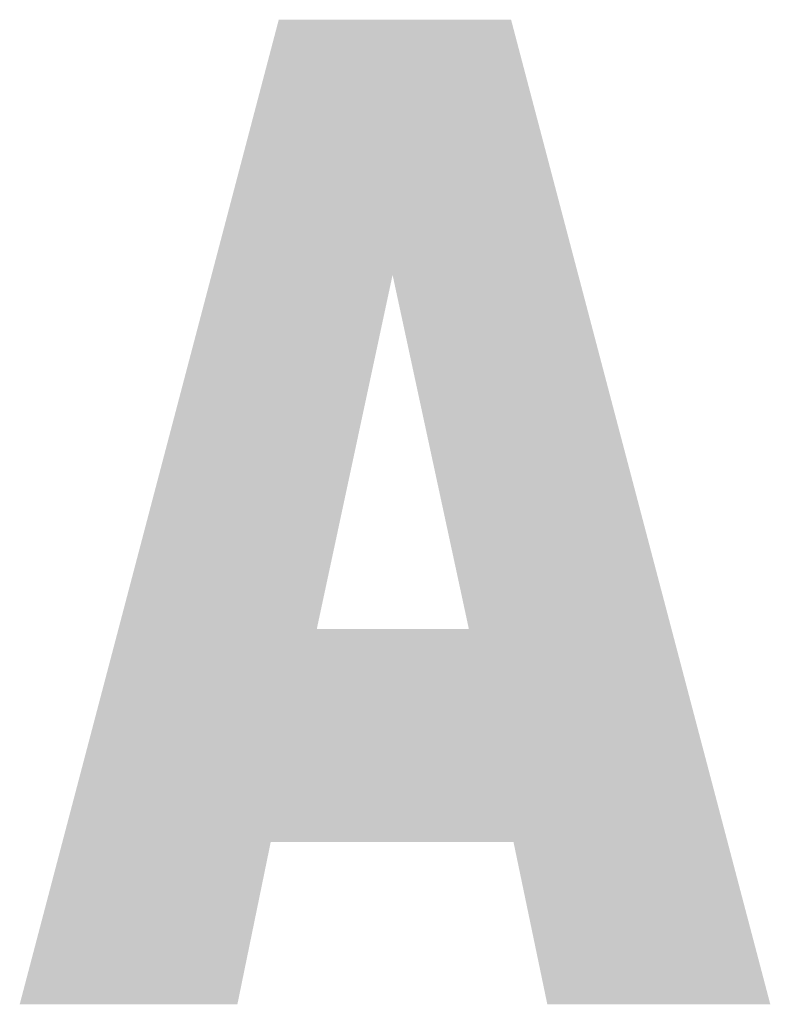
# Model space of a CAD drawing. Extents: x -607893402 to -606472477, y -1001733938 to -1001014811.
# Tile 3 of 23: x -607501365.48 to -607501360.6, y -1001733938.29 to -1001733931.88. Entities that reach past the tile are written whole.
import ezdxf

# ---------------------------------------------------------------- set-up
doc = ezdxf.new("R2010")
doc.units = 0
doc.header["$MEASUREMENT"] = 0
doc.layers.add('ROZPISKA', color=7, linetype='CONTINUOUS')

msp = doc.modelspace()

# ---------------------------------------------------------------- hatches: boundary and pattern name
at = {"layer": 'ROZPISKA', "lineweight": 20}
h = msp.add_hatch(color=256, dxfattribs=at)
edge = h.paths.add_edge_path()
edge.add_spline(control_points=[(-607501360.5957, -1001733938.2898), (-607501360.6249, -1001733938.1787), (-607501362.2832, -1001733931.8784), (-607501362.2832, -1001733931.8784), (-607501362.2832, -1001733931.8784), (-607501362.2832, -1001733931.8784), (-607501363.7956, -1001733931.8784), (-607501363.7956, -1001733931.8784), (-607501363.7956, -1001733931.8784), (-607501363.7956, -1001733931.8784), (-607501365.4529, -1001733938.1787), (-607501365.4821, -1001733938.2898)], knot_values=[0.376102, 0.376102, 0.376102, 0.376102, 0.5, 0.5, 0.5, 0.5001, 0.625, 0.625, 0.625, 0.6251, 0.748898, 0.748898, 0.748898, 0.748898], degree=3, periodic=0)
edge.add_line((-607501365.4821, -1001733938.2898), (-607501364.0649, -1001733938.2898))
edge.add_spline(control_points=[(-607501364.0649, -1001733938.2898), (-607501364.0559, -1001733938.2457), (-607501363.8478, -1001733937.2327), (-607501363.8478, -1001733937.2327), (-607501363.8478, -1001733937.2327), (-607501363.8478, -1001733937.2327), (-607501362.2675, -1001733937.2327), (-607501362.2675, -1001733937.2327), (-607501362.2675, -1001733937.2327), (-607501362.0565, -1001733938.2457), (-607501362.0473, -1001733938.2898)], knot_values=[0.877725, 0.877725, 0.877725, 0.877725, 1, 1, 1, 1.0001, 1.125, 1.125, 1.125, 1.247275, 1.247275, 1.247275, 1.247275], degree=3, periodic=0)
edge.add_line((-607501362.0473, -1001733938.2898), (-607501360.5957, -1001733938.2898))
edge = h.paths.add_edge_path(flags=16)
edge.add_spline(control_points=[(-607501363.0546, -1001733933.5403), (-607501363.0546, -1001733933.5403), (-607501362.5581, -1001733935.8456), (-607501362.5581, -1001733935.8456), (-607501362.5581, -1001733935.8456), (-607501363.5479, -1001733935.8456), (-607501363.5479, -1001733935.8456), (-607501363.5479, -1001733935.8456), (-607501363.5479, -1001733935.8456), (-607501363.5479, -1001733935.8456), (-607501363.5479, -1001733935.8456)], knot_values=[0.666667, 0.666667, 0.666667, 0.666667, 1, 1, 1, 1.166667, 1.166667, 1.166667, 1.166767, 1.333333, 1.333333, 1.333333, 1.333333], degree=3, periodic=0)
edge.add_spline(control_points=[(-607501363.5479, -1001733935.8456), (-607501363.5479, -1001733935.8456), (-607501363.0546, -1001733933.5403), (-607501363.0546, -1001733933.5403), (-607501363.0546, -1001733933.5403), (-607501363.0546, -1001733933.5403), (-607501363.0546, -1001733933.5403), (-607501363.0546, -1001733933.5403)], knot_values=[0.333333, 0.333333, 0.333333, 0.333333, 0.5, 0.5, 0.5, 0.5001, 0.666667, 0.666667, 0.666667, 0.666667], degree=3, periodic=0)

doc.saveas('drawing.dxf')
